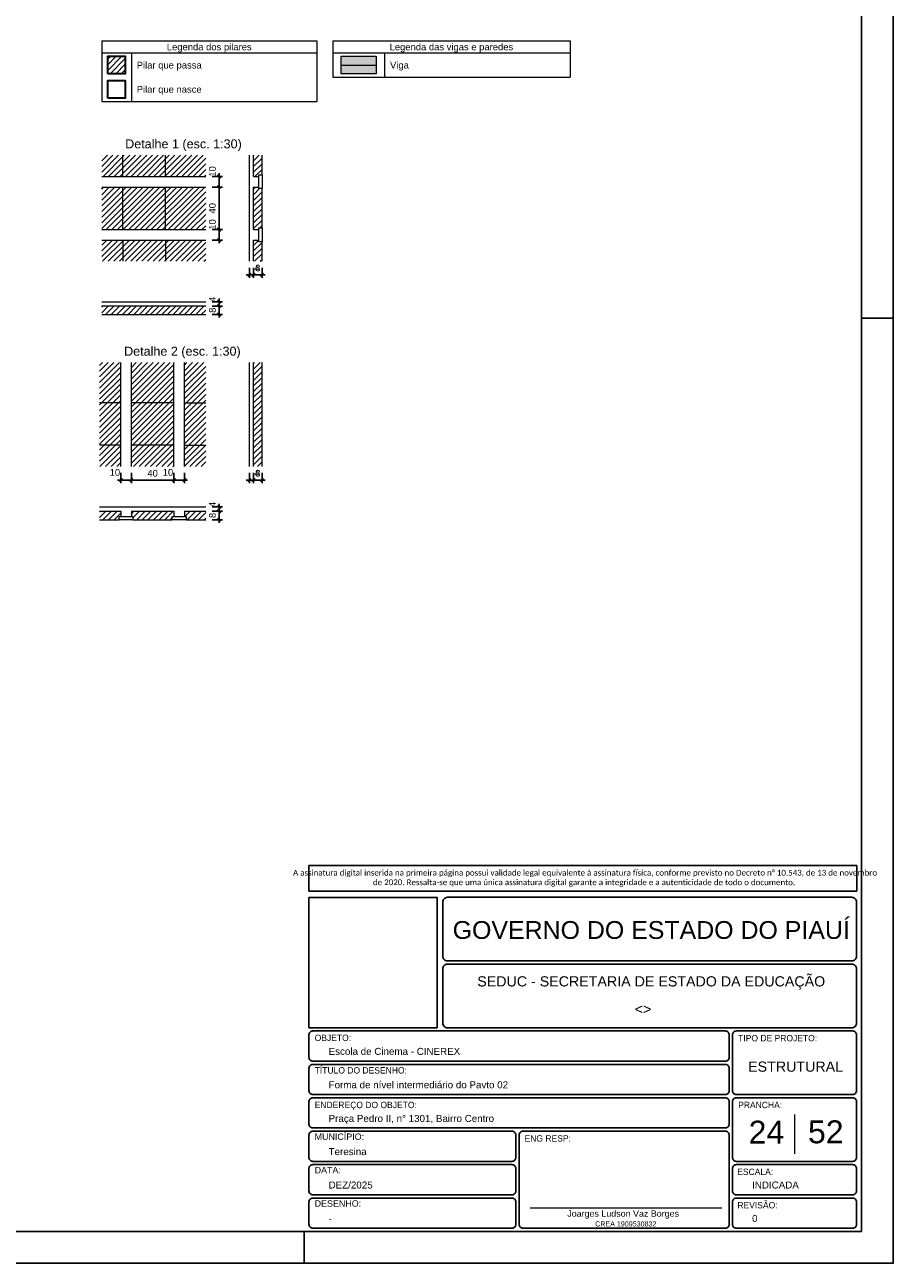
# Model space of a CAD drawing. Header units: millimetres. Extents: x 0 to 119, y 0 to 84.
# Tile 11 of 14: x 92 to 119, y 0 to 39. Entities that reach past the tile are written whole.
import ezdxf

# ---------------------------------------------------------------- set-up
doc = ezdxf.new("R2010")
doc.units = ezdxf.units.MM
doc.header["$MEASUREMENT"] = 0
doc.linetypes.add('NULL', pattern=[0])
doc.layers.get('0').update_dxf_attribs({"lineweight": 18})
for name, color, linetype, lineweight in [('FO-Cotas', 5, 'Continuous', 5), ('FO-Eixos', 5, 'Continuous', 5), ('FO-Hachura pilar que passa', 19, 'Continuous', 5), ('FO-Hachura viga', 43, 'Continuous', 5), ('FO-Hachuras das lajes', 1, 'Continuous', 20), ('FO-Pilares', 4, 'Continuous', 30), ('FO-Textos das lajes', 3, 'Continuous', 20), ('FO-Textos das vigas', 7, 'Continuous', 5), ('FO-Títulos', 1, 'Continuous', 20), ('FO-Vigas', 1, 'Continuous', 20), ('Nível 1', 7, 'Continuous', 0), ('Textos', 7, 'Continuous', 9)]:
    doc.layers.add(name, color=color, linetype=linetype, lineweight=lineweight)
for name, color, linetype in [('Pena 01', 1, 'Continuous'), ('SEDUC_MARF', 1, 'Continuous'), ('SEDUC_MARGG', 7, 'Continuous'), ('SEDUC_TXT01', 1, 'Continuous'), ('SEDUC_TXT02', 2, 'Continuous'), ('SEDUC_TXT05', 5, 'Continuous')]:
    doc.layers.add(name, color=color, linetype=linetype)
doc.styles.add('Arial', font='txt')
doc.styles.add('Calibri', font='txt')
doc.styles.add('TwCenMT', font='txt')
doc.dimstyles.new('UM_30.000000', dxfattribs={"dimtxt": 0.18, "dimasz": 0.1, "dimexe": 0.1, "dimexo": 0.2, "dimgap": 0, "dimtad": 1, "dimtih": 1, "dimtoh": 1, "dimdec": 1, "dimlfac": 30, "dimzin": 0, "dimdsep": 46, "dimtxsty": 'Standard', "dimcen": 0.09, "dimdle": 0.1, "dimadec": 1, "dimazin": 2, "dimtfac": 1, "dimtdec": 4, "dimtofl": 0, "dimtmove": 0, "dimatfit": 3, "dimfxl": 1, "dimtolj": 1, "dimarcsym": 0})

# ---------------------------------------------------------------- blocks, each defined once
blk = doc.blocks.new('_Oblique')
at = {"color": 0, "linetype": 'ByBlock', "lineweight": -2}
blk.add_line((-0.5, -0.5), (0.5, 0.5), dxfattribs=at)
blk = doc.blocks.new('*D25')
at = {"layer": 'Defpoints', "color": 0}
for p in [(97.306, 34.154), (97.73, 34.154), (97.306, 33.821)]:
    blk.add_point(p, dxfattribs=at)
at = {"layer": 'FO-Cotas', "color": 0, "linetype": 'Continuous', "lineweight": -2}
for p, q in [((97.73, 33.721), (97.73, 34.254)), ((97.506, 34.154), (97.83, 34.154)), ((97.506, 33.821), (97.83, 33.821))]:
    blk.add_line(p, q, dxfattribs=at)
at = {"layer": 'FO-Cotas', "color": 0, "lineweight": -2, "xscale": 0.1, "yscale": 0.1, "zscale": 0.1}
for p, rotation in [((97.73, 34.154), 90), ((97.73, 33.821), 270)]:
    blk.add_blockref('_Oblique', p, dxfattribs=dict(at, rotation=rotation))
at = {"layer": 'FO-Cotas', "color": 7, "insert": (97.518, 34.311), "char_height": 0.2118, "attachment_point": 5, "rotation": 90, "style": 'Arial'}
blk.add_mtext('\\A1;10', dxfattribs=at)
blk = doc.blocks.new('*D26')
at = {"layer": 'Defpoints', "color": 0}
for p in [(97.306, 33.821), (97.73, 33.821), (97.306, 32.487)]:
    blk.add_point(p, dxfattribs=at)
at = {"layer": 'FO-Cotas', "color": 0, "linetype": 'Continuous', "lineweight": -2}
for p, q in [((97.73, 32.387), (97.73, 33.921)), ((97.506, 33.821), (97.83, 33.821)), ((97.506, 32.487), (97.83, 32.487))]:
    blk.add_line(p, q, dxfattribs=at)
at = {"layer": 'FO-Cotas', "color": 0, "lineweight": -2, "xscale": 0.1, "yscale": 0.1, "zscale": 0.1}
for p, rotation in [((97.73, 33.821), 90), ((97.73, 32.487), 270)]:
    blk.add_blockref('_Oblique', p, dxfattribs=dict(at, rotation=rotation))
at = {"layer": 'FO-Cotas', "color": 7, "insert": (97.518, 33.154), "char_height": 0.2118, "attachment_point": 5, "rotation": 90, "style": 'Arial'}
blk.add_mtext('\\A1;40', dxfattribs=at)
blk = doc.blocks.new('*D27')
at = {"layer": 'Defpoints', "color": 0}
for p in [(97.306, 32.487), (97.73, 32.487), (97.306, 32.154)]:
    blk.add_point(p, dxfattribs=at)
at = {"layer": 'FO-Cotas', "color": 0, "linetype": 'Continuous', "lineweight": -2}
for p, q in [((97.506, 32.487), (97.83, 32.487)), ((97.73, 32.054), (97.73, 32.587)), ((97.506, 32.154), (97.83, 32.154))]:
    blk.add_line(p, q, dxfattribs=at)
at = {"layer": 'FO-Cotas', "color": 0, "lineweight": -2, "xscale": 0.1, "yscale": 0.1, "zscale": 0.1}
for p, rotation in [((97.73, 32.487), 90), ((97.73, 32.154), 270)]:
    blk.add_blockref('_Oblique', p, dxfattribs=dict(at, rotation=rotation))
at = {"layer": 'FO-Cotas', "color": 7, "insert": (97.518, 32.645), "char_height": 0.2118, "attachment_point": 5, "rotation": 90, "style": 'Arial'}
blk.add_mtext('\\A1;10', dxfattribs=at)
blk = doc.blocks.new('*D28')
at = {"layer": 'Defpoints', "color": 0}
for p in [(98.677, 31.487), (98.81, 31.487), (98.81, 31.064)]:
    blk.add_point(p, dxfattribs=at)
at = {"layer": 'FO-Cotas', "color": 0, "linetype": 'Continuous', "lineweight": -2}
for p, q in [((98.677, 31.287), (98.677, 30.964)), ((98.81, 31.287), (98.81, 30.964)), ((98.577, 31.064), (98.91, 31.064))]:
    blk.add_line(p, q, dxfattribs=at)
at = {"layer": 'FO-Cotas', "color": 0, "lineweight": -2, "xscale": 0.1, "yscale": 0.1, "zscale": 0.1, "rotation": 180}
blk.add_blockref('_Oblique', (98.677, 31.064), dxfattribs=at)
at = {"layer": 'FO-Cotas', "color": 0, "lineweight": -2, "xscale": 0.1, "yscale": 0.1, "zscale": 0.1}
blk.add_blockref('_Oblique', (98.81, 31.064), dxfattribs=at)
at = {"layer": 'FO-Cotas', "color": 7, "insert": (98.915, 31.276), "char_height": 0.2118, "attachment_point": 5, "rotation": 0.0057, "style": 'Arial'}
blk.add_mtext('\\A1;4', dxfattribs=at)
blk = doc.blocks.new('*D29')
at = {"layer": 'Defpoints', "color": 0}
for p in [(98.81, 31.487), (99.077, 31.487), (99.077, 31.064)]:
    blk.add_point(p, dxfattribs=at)
at = {"layer": 'FO-Cotas', "color": 0, "linetype": 'Continuous', "lineweight": -2}
for p, q in [((98.81, 31.287), (98.81, 30.964)), ((99.077, 31.287), (99.077, 30.964)), ((98.71, 31.064), (99.177, 31.064))]:
    blk.add_line(p, q, dxfattribs=at)
at = {"layer": 'FO-Cotas', "color": 0, "lineweight": -2, "xscale": 0.1, "yscale": 0.1, "zscale": 0.1, "rotation": 180}
blk.add_blockref('_Oblique', (98.81, 31.064), dxfattribs=at)
at = {"layer": 'FO-Cotas', "color": 0, "lineweight": -2, "xscale": 0.1, "yscale": 0.1, "zscale": 0.1}
blk.add_blockref('_Oblique', (99.077, 31.064), dxfattribs=at)
at = {"layer": 'FO-Cotas', "color": 7, "insert": (98.944, 31.276), "char_height": 0.2118, "attachment_point": 5, "rotation": 0.0057, "style": 'Arial'}
blk.add_mtext('\\A1;8', dxfattribs=at)
blk = doc.blocks.new('*D30')
at = {"layer": 'Defpoints', "color": 0}
for p in [(97.306, 30.217), (97.306, 30.083), (97.73, 30.083)]:
    blk.add_point(p, dxfattribs=at)
at = {"layer": 'FO-Cotas', "color": 0, "linetype": 'Continuous', "lineweight": -2}
for p, q in [((97.506, 30.217), (97.83, 30.217)), ((97.506, 30.083), (97.83, 30.083)), ((97.73, 30.317), (97.73, 29.983))]:
    blk.add_line(p, q, dxfattribs=at)
at = {"layer": 'FO-Cotas', "color": 0, "lineweight": -2, "xscale": 0.1, "yscale": 0.1, "zscale": 0.1}
for p, rotation in [((97.73, 30.217), 90), ((97.73, 30.083), 270)]:
    blk.add_blockref('_Oblique', p, dxfattribs=dict(at, rotation=rotation))
at = {"layer": 'FO-Cotas', "color": 7, "insert": (97.518, 30.293), "char_height": 0.2118, "attachment_point": 5, "rotation": 90, "style": 'Arial'}
blk.add_mtext('\\A1;4', dxfattribs=at)
blk = doc.blocks.new('*D31')
at = {"layer": 'Defpoints', "color": 0}
for p in [(97.306, 30.083), (97.306, 29.817), (97.73, 29.817)]:
    blk.add_point(p, dxfattribs=at)
at = {"layer": 'FO-Cotas', "color": 0, "linetype": 'Continuous', "lineweight": -2}
for p, q in [((97.506, 30.083), (97.83, 30.083)), ((97.73, 30.183), (97.73, 29.717)), ((97.506, 29.817), (97.83, 29.817))]:
    blk.add_line(p, q, dxfattribs=at)
at = {"layer": 'FO-Cotas', "color": 0, "lineweight": -2, "xscale": 0.1, "yscale": 0.1, "zscale": 0.1}
for p, rotation in [((97.73, 30.083), 90), ((97.73, 29.817), 270)]:
    blk.add_blockref('_Oblique', p, dxfattribs=dict(at, rotation=rotation))
at = {"layer": 'FO-Cotas', "color": 7, "insert": (97.518, 29.95), "char_height": 0.2118, "attachment_point": 5, "rotation": 90, "style": 'Arial'}
blk.add_mtext('\\A1;8', dxfattribs=at)
blk = doc.blocks.new('*D32')
at = {"layer": 'Defpoints', "color": 0}
for p in [(94.639, 25.038), (94.973, 25.038), (94.639, 24.614)]:
    blk.add_point(p, dxfattribs=at)
at = {"layer": 'FO-Cotas', "color": 0, "linetype": 'Continuous', "lineweight": -2}
for p, q in [((95.073, 24.614), (94.539, 24.614)), ((94.639, 24.838), (94.639, 24.514)), ((94.973, 24.838), (94.973, 24.514))]:
    blk.add_line(p, q, dxfattribs=at)
at = {"layer": 'FO-Cotas', "color": 0, "lineweight": -2, "xscale": 0.1, "yscale": 0.1, "zscale": 0.1, "rotation": 180}
blk.add_blockref('_Oblique', (94.639, 24.614), dxfattribs=at)
at = {"layer": 'FO-Cotas', "color": 0, "lineweight": -2, "xscale": 0.1, "yscale": 0.1, "zscale": 0.1}
blk.add_blockref('_Oblique', (94.973, 24.614), dxfattribs=at)
at = {"layer": 'FO-Cotas', "color": 7, "insert": (94.454, 24.854), "char_height": 0.2118, "attachment_point": 5, "rotation": 0.0057, "style": 'Arial'}
blk.add_mtext('\\A1;10', dxfattribs=at)
blk = doc.blocks.new('*D33')
at = {"layer": 'Defpoints', "color": 0}
for p in [(94.973, 25.038), (96.306, 25.038), (94.973, 24.614)]:
    blk.add_point(p, dxfattribs=at)
at = {"layer": 'FO-Cotas', "color": 0, "linetype": 'Continuous', "lineweight": -2}
for p, q in [((96.406, 24.614), (94.873, 24.614)), ((94.973, 24.838), (94.973, 24.514)), ((96.306, 24.838), (96.306, 24.514))]:
    blk.add_line(p, q, dxfattribs=at)
at = {"layer": 'FO-Cotas', "color": 0, "lineweight": -2, "xscale": 0.1, "yscale": 0.1, "zscale": 0.1, "rotation": 180}
blk.add_blockref('_Oblique', (94.973, 24.614), dxfattribs=at)
at = {"layer": 'FO-Cotas', "color": 0, "lineweight": -2, "xscale": 0.1, "yscale": 0.1, "zscale": 0.1}
blk.add_blockref('_Oblique', (96.306, 24.614), dxfattribs=at)
at = {"layer": 'FO-Cotas', "color": 7, "insert": (95.639, 24.826), "char_height": 0.2118, "attachment_point": 5, "rotation": 0.0057, "style": 'Arial'}
blk.add_mtext('\\A1;40', dxfattribs=at)
blk = doc.blocks.new('*D34')
at = {"layer": 'Defpoints', "color": 0}
for p in [(96.306, 25.038), (96.639, 25.038), (96.306, 24.614)]:
    blk.add_point(p, dxfattribs=at)
at = {"layer": 'FO-Cotas', "color": 0, "linetype": 'Continuous', "lineweight": -2}
for p, q in [((96.739, 24.614), (96.206, 24.614)), ((96.306, 24.838), (96.306, 24.514)), ((96.639, 24.838), (96.639, 24.514))]:
    blk.add_line(p, q, dxfattribs=at)
at = {"layer": 'FO-Cotas', "color": 0, "lineweight": -2, "xscale": 0.1, "yscale": 0.1, "zscale": 0.1, "rotation": 180}
blk.add_blockref('_Oblique', (96.306, 24.614), dxfattribs=at)
at = {"layer": 'FO-Cotas', "color": 0, "lineweight": -2, "xscale": 0.1, "yscale": 0.1, "zscale": 0.1}
blk.add_blockref('_Oblique', (96.639, 24.614), dxfattribs=at)
at = {"layer": 'FO-Cotas', "color": 7, "insert": (96.121, 24.854), "char_height": 0.2118, "attachment_point": 5, "rotation": 0.0057, "style": 'Arial'}
blk.add_mtext('\\A1;10', dxfattribs=at)
blk = doc.blocks.new('*D35')
at = {"layer": 'Defpoints', "color": 0}
for p in [(98.677, 25.038), (98.81, 25.038), (98.81, 24.614)]:
    blk.add_point(p, dxfattribs=at)
at = {"layer": 'FO-Cotas', "color": 0, "linetype": 'Continuous', "lineweight": -2}
for p, q in [((98.577, 24.614), (98.91, 24.614)), ((98.677, 24.838), (98.677, 24.514)), ((98.81, 24.838), (98.81, 24.514))]:
    blk.add_line(p, q, dxfattribs=at)
at = {"layer": 'FO-Cotas', "color": 0, "lineweight": -2, "xscale": 0.1, "yscale": 0.1, "zscale": 0.1, "rotation": 180}
blk.add_blockref('_Oblique', (98.677, 24.614), dxfattribs=at)
at = {"layer": 'FO-Cotas', "color": 0, "lineweight": -2, "xscale": 0.1, "yscale": 0.1, "zscale": 0.1}
blk.add_blockref('_Oblique', (98.81, 24.614), dxfattribs=at)
at = {"layer": 'FO-Cotas', "color": 7, "insert": (98.915, 24.826), "char_height": 0.2118, "attachment_point": 5, "rotation": 0.0057, "style": 'Arial'}
blk.add_mtext('\\A1;4', dxfattribs=at)
blk = doc.blocks.new('*D36')
at = {"layer": 'Defpoints', "color": 0}
for p in [(98.81, 25.038), (99.077, 25.038), (99.077, 24.614)]:
    blk.add_point(p, dxfattribs=at)
at = {"layer": 'FO-Cotas', "color": 0, "linetype": 'Continuous', "lineweight": -2}
for p, q in [((98.71, 24.614), (99.177, 24.614)), ((98.81, 24.838), (98.81, 24.514)), ((99.077, 24.838), (99.077, 24.514))]:
    blk.add_line(p, q, dxfattribs=at)
at = {"layer": 'FO-Cotas', "color": 0, "lineweight": -2, "xscale": 0.1, "yscale": 0.1, "zscale": 0.1, "rotation": 180}
blk.add_blockref('_Oblique', (98.81, 24.614), dxfattribs=at)
at = {"layer": 'FO-Cotas', "color": 0, "lineweight": -2, "xscale": 0.1, "yscale": 0.1, "zscale": 0.1}
blk.add_blockref('_Oblique', (99.077, 24.614), dxfattribs=at)
at = {"layer": 'FO-Cotas', "color": 7, "insert": (98.944, 24.826), "char_height": 0.2118, "attachment_point": 5, "rotation": 0.0057, "style": 'Arial'}
blk.add_mtext('\\A1;8', dxfattribs=at)
blk = doc.blocks.new('*D37')
at = {"layer": 'Defpoints', "color": 0}
for p in [(97.306, 23.767), (97.306, 23.634), (97.73, 23.634)]:
    blk.add_point(p, dxfattribs=at)
at = {"layer": 'FO-Cotas', "color": 0, "linetype": 'Continuous', "lineweight": -2}
for p, q in [((97.506, 23.767), (97.83, 23.767)), ((97.73, 23.867), (97.73, 23.534)), ((97.506, 23.634), (97.83, 23.634))]:
    blk.add_line(p, q, dxfattribs=at)
at = {"layer": 'FO-Cotas', "color": 0, "lineweight": -2, "xscale": 0.1, "yscale": 0.1, "zscale": 0.1}
for p, rotation in [((97.73, 23.767), 90), ((97.73, 23.634), 270)]:
    blk.add_blockref('_Oblique', p, dxfattribs=dict(at, rotation=rotation))
at = {"layer": 'FO-Cotas', "color": 7, "insert": (97.518, 23.844), "char_height": 0.2118, "attachment_point": 5, "rotation": 90, "style": 'Arial'}
blk.add_mtext('\\A1;4', dxfattribs=at)
blk = doc.blocks.new('*D38')
at = {"layer": 'Defpoints', "color": 0}
for p in [(97.306, 23.634), (97.306, 23.367), (97.73, 23.367)]:
    blk.add_point(p, dxfattribs=at)
at = {"layer": 'FO-Cotas', "color": 0, "linetype": 'Continuous', "lineweight": -2}
for p, q in [((97.506, 23.634), (97.83, 23.634)), ((97.506, 23.367), (97.83, 23.367)), ((97.73, 23.734), (97.73, 23.267))]:
    blk.add_line(p, q, dxfattribs=at)
at = {"layer": 'FO-Cotas', "color": 0, "lineweight": -2, "xscale": 0.1, "yscale": 0.1, "zscale": 0.1}
for p, rotation in [((97.73, 23.634), 90), ((97.73, 23.367), 270)]:
    blk.add_blockref('_Oblique', p, dxfattribs=dict(at, rotation=rotation))
at = {"layer": 'FO-Cotas', "color": 7, "insert": (97.518, 23.501), "char_height": 0.2118, "attachment_point": 5, "rotation": 90, "style": 'Arial'}
blk.add_mtext('\\A1;8', dxfattribs=at)

msp = doc.modelspace()

# ---------------------------------------------------------------- hatches: boundary and pattern name
at = {"layer": 'FO-Hachura pilar que passa', "linetype": 'Continuous'}
h = msp.add_hatch(dxfattribs=at)
h.set_pattern_fill('ANSI31', color=19, style=0)
h.paths.add_polyline_path([(94.23, 37.3803), (94.23, 37.931), (94.7807, 37.931), (94.7807, 37.3803), (94.23, 37.3803)])
at = {"layer": 'FO-Hachura viga', "linetype": 'Continuous'}
msp.add_hatch(color=43, dxfattribs=at).paths.add_polyline_path([(101.5606, 37.3803), (101.5606, 37.931), (102.662, 37.931), (102.662, 37.3803), (101.5606, 37.3803)])
at = {"layer": 'FO-Hachuras das lajes', "linetype": 'Continuous'}
h = msp.add_hatch(dxfattribs=at)
h.set_pattern_fill('ANSI31', color=1, style=0)
h.paths.add_polyline_path([(94.0394, 34.1542), (94.0394, 34.8208), (97.3061, 34.8208), (97.3061, 34.1542), (94.0394, 34.1542)])
h = msp.add_hatch(dxfattribs=at)
h.set_pattern_fill('ANSI31', color=1, style=0)
h.paths.add_polyline_path([(98.8102, 34.1542), (98.8102, 34.8208), (99.0769, 34.8208), (99.0769, 34.2042), (98.9769, 34.2042), (98.9769, 34.1542), (98.8102, 34.1542)])
h = msp.add_hatch(dxfattribs=at)
h.set_pattern_fill('ANSI31', color=1, style=0)
h.paths.add_polyline_path([(94.0394, 33.8208), (97.3061, 33.8208), (97.3061, 32.4875), (94.0394, 32.4875), (94.0394, 33.8208)])
h = msp.add_hatch(dxfattribs=at)
h.set_pattern_fill('ANSI31', color=1, style=0)
h.paths.add_polyline_path([(98.8102, 32.4875), (98.8102, 33.8208), (98.9769, 33.8208), (98.9769, 33.7708), (99.0769, 33.7708), (99.0769, 32.5375), (98.9769, 32.5375), (98.9769, 32.4875), (98.8102, 32.4875)])
h = msp.add_hatch(dxfattribs=at)
h.set_pattern_fill('ANSI31', color=1, style=0)
h.paths.add_polyline_path([(94.0394, 32.1542), (97.3061, 32.1542), (97.3061, 31.4875), (94.0394, 31.4875), (94.0394, 32.1542)])
h = msp.add_hatch(dxfattribs=at)
h.set_pattern_fill('ANSI31', color=1, style=0)
h.paths.add_polyline_path([(98.8102, 31.4875), (98.8102, 32.1542), (98.9769, 32.1542), (98.9769, 32.1042), (99.0769, 32.1042), (99.0769, 31.4875), (98.8102, 31.4875)])
h = msp.add_hatch(dxfattribs=at)
h.set_pattern_fill('ANSI31', color=1, style=0)
h.paths.add_polyline_path([(94.0394, 30.0834), (97.3061, 30.0834), (97.3061, 29.8167), (94.0394, 29.8167), (94.0394, 30.0834)])
h = msp.add_hatch(dxfattribs=at)
h.set_pattern_fill('ANSI31', color=1, style=0)
h.paths.add_polyline_path([(94.6394, 25.038), (93.9728, 25.038), (93.9728, 28.3047), (94.6394, 28.3047), (94.6394, 25.038)])
h = msp.add_hatch(dxfattribs=at)
h.set_pattern_fill('ANSI31', color=1, style=0)
h.paths.add_polyline_path([(94.9728, 25.038), (94.9728, 28.3047), (96.3061, 28.3047), (96.3061, 25.038), (94.9728, 25.038)])
h = msp.add_hatch(dxfattribs=at)
h.set_pattern_fill('ANSI31', color=1, style=0)
h.paths.add_polyline_path([(96.6394, 25.038), (96.6394, 28.3047), (97.3061, 28.3047), (97.3061, 25.038), (96.6394, 25.038)])
h = msp.add_hatch(dxfattribs=at)
h.set_pattern_fill('ANSI31', color=1, style=0)
h.paths.add_polyline_path([(98.8102, 25.038), (98.8102, 28.3047), (99.0769, 28.3047), (99.0769, 25.038), (98.8102, 25.038)])
h = msp.add_hatch(dxfattribs=at)
h.set_pattern_fill('ANSI31', color=1, style=0)
h.paths.add_polyline_path([(93.9728, 23.6339), (94.6394, 23.6339), (94.6394, 23.4672), (94.5894, 23.4672), (94.5894, 23.3672), (93.9728, 23.3672), (93.9728, 23.6339)])
h = msp.add_hatch(dxfattribs=at)
h.set_pattern_fill('ANSI31', color=1, style=0)
h.paths.add_polyline_path([(94.9728, 23.6339), (96.3061, 23.6339), (96.3061, 23.4672), (96.2561, 23.4672), (96.2561, 23.3672), (95.0228, 23.3672), (95.0228, 23.4672), (94.9728, 23.4672), (94.9728, 23.6339)])
h = msp.add_hatch(dxfattribs=at)
h.set_pattern_fill('ANSI31', color=1, style=0)
h.paths.add_polyline_path([(96.6394, 23.6339), (97.3061, 23.6339), (97.3061, 23.3672), (96.6894, 23.3672), (96.6894, 23.4672), (96.6394, 23.4672), (96.6394, 23.6339)])

# ---------------------------------------------------------------- linework, layer by layer
msp.add_line((107.4964, 1.7423), (113.5173, 1.7423))
at = {"layer": 'FO-Eixos'}
msp.add_line((101.5606, 37.6557), (102.662, 37.6557), dxfattribs=at)
at = {"layer": 'FO-Eixos', "linetype": 'Continuous'}
for p, q in [((94.7061, 34.1542), (94.7061, 34.8208)), ((96.0394, 34.1542), (96.0394, 34.8208)), ((94.7061, 34.1542), (95.0061, 34.1542)), ((96.3394, 34.1542), (96.6394, 34.1542)), ((94.7061, 32.4875), (94.7061, 33.8208)), ((94.7061, 33.8208), (95.0061, 33.8208)), ((96.0394, 32.4875), (96.0394, 33.8208)), ((96.3394, 33.8208), (96.6394, 33.8208)), ((94.7061, 32.4875), (95.0061, 32.4875)), ((96.3394, 32.4875), (96.6394, 32.4875)), ((94.7061, 32.1542), (94.7061, 31.4875)), ((94.7061, 32.1542), (95.0061, 32.1542)), ((96.0394, 32.1542), (96.0394, 31.4875)), ((96.3394, 32.1542), (96.6394, 32.1542)), ((94.6394, 27.338), (94.6394, 27.638)), ((94.9728, 27.338), (94.9728, 27.638)), ((96.3061, 27.338), (96.3061, 27.638)), ((96.6394, 27.338), (96.6394, 27.638)), ((94.6394, 27.038), (93.9728, 27.038)), ((96.3061, 27.038), (94.9728, 27.038)), ((96.6394, 27.038), (97.3061, 27.038)), ((94.6394, 25.7047), (93.9728, 25.7047)), ((94.6394, 25.7047), (94.6394, 26.0047)), ((94.9728, 25.7047), (94.9728, 26.0047)), ((96.3061, 25.7047), (94.9728, 25.7047)), ((96.3061, 25.7047), (96.3061, 26.0047)), ((96.6394, 25.7047), (96.6394, 26.0047)), ((96.6394, 25.7047), (97.3061, 25.7047))]:
    msp.add_line(p, q, dxfattribs=at)
at = {"layer": 'FO-Hachuras das lajes', "linetype": 'Continuous'}
for p, q in [((99.0769, 34.2042), (99.0769, 34.8208)), ((99.0769, 32.5375), (99.0769, 33.7708)), ((99.0769, 31.4875), (99.0769, 32.1042)), ((94.0394, 29.8167), (97.3061, 29.8167)), ((99.0769, 25.038), (99.0769, 28.3047)), ((93.9728, 23.3672), (94.5894, 23.3672)), ((95.0228, 23.3672), (96.2561, 23.3672)), ((96.6894, 23.3672), (97.3061, 23.3672))]:
    msp.add_line(p, q, dxfattribs=at)
at = {"layer": 'FO-Pilares'}
for points in [[(94.23, 37.3803), (94.23, 37.931), (94.7807, 37.931), (94.7807, 37.3803), (94.23, 37.3803)], [(94.23, 36.6179), (94.23, 37.1685), (94.7807, 37.1685), (94.7807, 36.6179), (94.23, 36.6179)]]:
    msp.add_lwpolyline(points, close=True, dxfattribs=at)
at = {"layer": 'FO-Textos das lajes', "linetype": 'Continuous'}
for p, q in [((98.6769, 31.4875), (98.6769, 34.8208)), ((98.8102, 34.1542), (98.8102, 34.8208)), ((94.0394, 34.1542), (94.7061, 34.1542)), ((95.0061, 34.1542), (96.3394, 34.1542)), ((96.6394, 34.1542), (97.3061, 34.1542)), ((98.8102, 34.1542), (98.9769, 34.1542)), ((94.0394, 33.8208), (94.7061, 33.8208)), ((95.0061, 33.8208), (96.3394, 33.8208)), ((96.6394, 33.8208), (97.3061, 33.8208)), ((98.8102, 32.4875), (98.8102, 33.8208)), ((98.8102, 33.8208), (98.9769, 33.8208)), ((94.0394, 32.4875), (94.7061, 32.4875)), ((95.0061, 32.4875), (96.3394, 32.4875)), ((96.6394, 32.4875), (97.3061, 32.4875)), ((98.8102, 32.4875), (98.9769, 32.4875)), ((94.0394, 32.1542), (94.7061, 32.1542)), ((95.0061, 32.1542), (96.3394, 32.1542)), ((96.6394, 32.1542), (97.3061, 32.1542)), ((98.8102, 31.4875), (98.8102, 32.1542)), ((98.8102, 32.1542), (98.9769, 32.1542)), ((94.0394, 30.2167), (97.3061, 30.2167)), ((94.0394, 30.0834), (97.3061, 30.0834)), ((94.6394, 27.638), (94.6394, 28.3047)), ((94.9728, 27.638), (94.9728, 28.3047)), ((96.3061, 27.638), (96.3061, 28.3047)), ((96.6394, 27.638), (96.6394, 28.3047)), ((98.6769, 25.038), (98.6769, 28.3047)), ((98.8102, 25.038), (98.8102, 28.3047)), ((94.6394, 26.0047), (94.6394, 27.338)), ((94.9728, 26.0047), (94.9728, 27.338)), ((96.3061, 26.0047), (96.3061, 27.338)), ((96.6394, 26.0047), (96.6394, 27.338)), ((94.6394, 25.038), (94.6394, 25.7047)), ((94.9728, 25.038), (94.9728, 25.7047)), ((96.3061, 25.038), (96.3061, 25.7047)), ((96.6394, 25.038), (96.6394, 25.7047)), ((93.9728, 23.7672), (97.3061, 23.7672)), ((93.9728, 23.6339), (94.6394, 23.6339)), ((94.6394, 23.6339), (94.6394, 23.4672)), ((94.9728, 23.6339), (96.3061, 23.6339)), ((94.9728, 23.6339), (94.9728, 23.4672)), ((96.3061, 23.6339), (96.3061, 23.4672)), ((96.6394, 23.6339), (97.3061, 23.6339)), ((96.6394, 23.6339), (96.6394, 23.4672))]:
    msp.add_line(p, q, dxfattribs=at)
for points in [[(99.0769, 33.7708), (98.9769, 33.7708), (98.9769, 34.2042), (99.0769, 34.2042), (99.0769, 33.7708)], [(99.0769, 32.1042), (98.9769, 32.1042), (98.9769, 32.5375), (99.0769, 32.5375), (99.0769, 32.1042)], [(94.5894, 23.3672), (94.5894, 23.4672), (95.0228, 23.4672), (95.0228, 23.3672), (94.5894, 23.3672)], [(96.2561, 23.3672), (96.2561, 23.4672), (96.6894, 23.4672), (96.6894, 23.3672), (96.2561, 23.3672)]]:
    msp.add_lwpolyline(points, close=True, dxfattribs=at)
at = {"layer": 'FO-Textos das vigas'}
for p, q in [((94.0394, 38.4214), (100.7958, 38.4214)), ((94.0394, 38.4214), (94.0394, 36.5152)), ((100.7958, 38.4214), (100.7958, 36.5152)), ((101.2958, 38.4214), (108.7512, 38.4214)), ((101.2958, 38.4214), (101.2958, 37.2777)), ((108.7512, 38.4214), (108.7512, 37.2777)), ((94.0394, 38.0402), (100.7958, 38.0402)), ((94.9713, 38.0402), (94.9713, 36.5152)), ((101.2958, 38.0402), (108.7512, 38.0402)), ((102.9267, 38.0402), (102.9267, 37.2777)), ((101.2958, 37.2777), (108.7512, 37.2777)), ((94.0394, 36.5152), (100.7958, 36.5152))]:
    msp.add_line(p, q, dxfattribs=at)
at = {"layer": 'FO-Vigas'}
msp.add_lwpolyline([(101.5606, 37.3803), (101.5606, 37.931), (102.662, 37.931), (102.662, 37.3803), (101.5606, 37.3803)], close=True, dxfattribs=at)
at = {"layer": 'Nível 1'}
msp.add_line((115.8, 4.6717), (115.8, 3.4409), dxfattribs=at)
at = {"layer": 'Pena 01'}
for p, q in [((100.55, 12.4952), (117.7575, 12.4952)), ((100.55, 12.4952), (100.55, 11.6972)), ((117.7575, 12.4952), (117.7575, 11.6972)), ((100.55, 11.6972), (117.7575, 11.6972))]:
    msp.add_line(p, q, dxfattribs=at)
at = {"layer": 'SEDUC_MARF'}
for p, q in [((117.9, 29.7), (118.9, 29.7)), ((100.4015, 1), (100.4015, 0))]:
    msp.add_line(p, q, dxfattribs=at)
for points in [[(118.9, 84.1), (0, 84.1), (0, 0), (118.9, 0)], [(100.55, 11.4972), (104.5747, 11.4972), (104.5747, 7.4), (100.55, 7.4)]]:
    msp.add_lwpolyline(points, close=True, dxfattribs=at)
for points in [[(104.9, 9.5), (117.6, 9.5, 0.4142136), (117.75, 9.65), (117.75, 9.65), (117.75, 11.35, 0.4142136), (117.6, 11.5), (117.6, 11.5), (104.9, 11.5, 0.4142136), (104.75, 11.35), (104.75, 11.35), (104.75, 9.65, 0.4142136), (104.9, 9.5), (104.9, 9.5)], [(104.9, 7.4), (117.6, 7.4, 0.4142136), (117.75, 7.55), (117.75, 7.55), (117.75, 9.25, 0.4142136), (117.6, 9.4), (117.6, 9.4), (104.9, 9.4, 0.4142136), (104.75, 9.25), (104.75, 9.25), (104.75, 7.55, 0.4142136), (104.9, 7.4), (104.9, 7.4)], [(100.675, 7.3), (113.625, 7.3, -0.4142136), (113.75, 7.175), (113.75, 7.175), (113.75, 6.475, -0.4142136), (113.625, 6.35), (113.625, 6.35), (100.675, 6.35, -0.4142136), (100.55, 6.475), (100.55, 6.475), (100.55, 7.175, -0.4142136), (100.675, 7.3), (100.675, 7.3)], [(113.975, 5.3), (117.625, 5.3, 0.4142136), (117.75, 5.425), (117.75, 5.425), (117.75, 7.175, 0.4142136), (117.625, 7.3), (117.625, 7.3), (113.975, 7.3, 0.4142136), (113.85, 7.175), (113.85, 7.175), (113.85, 5.425, 0.4142136), (113.975, 5.3), (113.975, 5.3)], [(100.675, 6.25), (113.625, 6.25, -0.4142136), (113.75, 6.125), (113.75, 6.125), (113.75, 5.425, -0.4142136), (113.625, 5.3), (113.625, 5.3), (100.675, 5.3, -0.4142136), (100.55, 5.425), (100.55, 5.425), (100.55, 6.125, -0.4142136), (100.675, 6.25), (100.675, 6.25)], [(100.675, 5.2), (113.625, 5.2, -0.4142136), (113.75, 5.075), (113.75, 5.075), (113.75, 4.375, -0.4142136), (113.625, 4.25), (113.625, 4.25), (100.675, 4.25, -0.4142136), (100.55, 4.375), (100.55, 4.375), (100.55, 5.075, -0.4142136), (100.675, 5.2), (100.675, 5.2)], [(113.975, 3.2), (117.625, 3.2, 0.4142136), (117.75, 3.325), (117.75, 3.325), (117.75, 5.075, 0.4142136), (117.625, 5.2), (117.625, 5.2), (113.975, 5.2, 0.4142136), (113.85, 5.075), (113.85, 5.075), (113.85, 3.325, 0.4142136), (113.975, 3.2), (113.975, 3.2)], [(100.675, 4.15), (106.925, 4.15, -0.4142136), (107.05, 4.025), (107.05, 4.025), (107.05, 3.325, -0.4142136), (106.925, 3.2), (106.925, 3.2), (100.675, 3.2, -0.4142136), (100.55, 3.325), (100.55, 3.325), (100.55, 4.025, -0.4142136), (100.675, 4.15), (100.675, 4.15)], [(107.275, 4.15), (113.625, 4.15, -0.4142136), (113.75, 4.025), (113.75, 4.025), (113.75, 1.225, -0.4142136), (113.625, 1.1), (113.625, 1.1), (107.275, 1.1, -0.4142136), (107.15, 1.225), (107.15, 1.225), (107.15, 4.025, -0.4142136), (107.275, 4.15), (107.275, 4.15)], [(100.675, 3.1), (106.925, 3.1, -0.4142136), (107.05, 2.975), (107.05, 2.975), (107.05, 2.275, -0.4142136), (106.925, 2.15), (106.925, 2.15), (100.675, 2.15, -0.4142136), (100.55, 2.275), (100.55, 2.275), (100.55, 2.975, -0.4142136), (100.675, 3.1), (100.675, 3.1)], [(113.975, 3.1), (117.625, 3.1, -0.4142136), (117.75, 2.975), (117.75, 2.975), (117.75, 2.275, -0.4142136), (117.625, 2.15), (117.625, 2.15), (113.975, 2.15, -0.4142136), (113.85, 2.275), (113.85, 2.275), (113.85, 2.975, -0.4142136), (113.975, 3.1), (113.975, 3.1)], [(100.675, 2.05), (106.925, 2.05, -0.4142136), (107.05, 1.925), (107.05, 1.925), (107.05, 1.225, -0.4142136), (106.925, 1.1), (106.925, 1.1), (100.675, 1.1, -0.4142136), (100.55, 1.225), (100.55, 1.225), (100.55, 1.925, -0.4142136), (100.675, 2.05), (100.675, 2.05)], [(113.975, 2.05), (117.625, 2.05, -0.4142136), (117.75, 1.925), (117.75, 1.925), (117.75, 1.225, -0.4142136), (117.625, 1.1), (117.625, 1.1), (113.975, 1.1, -0.4142136), (113.85, 1.225), (113.85, 1.225), (113.85, 1.925, -0.4142136), (113.975, 2.05), (113.975, 2.05)]]:
    msp.add_lwpolyline(points, format="xyb", dxfattribs=at)
at = {"layer": 'SEDUC_MARGG'}
msp.add_lwpolyline([(2.5, 1), (117.9, 1), (117.9, 83.1), (2.5, 83.1), (2.5, 1)], dxfattribs=at)

# ---------------------------------------------------------------- texts
at = {"layer": 'FO-Textos das vigas', "linetype": 'NULL', "char_height": 0.2118, "line_spacing_factor": 0.798, "style": 'Arial'}
for s, insert, width, attachment_point in [('Legenda dos pilares', (97.4174, 38.0551), 5.223965, 8), ('Legenda das vigas e paredes', (105.0234, 38.0551), 7.610234, 8), ('Pilar que passa', (95.1404, 37.4831), 3.997979, 7), ('Viga', (103.0964, 37.4831), 1.16085, 7), ('Pilar que nasce', (95.1404, 36.7211), 3.997979, 7)]:
    msp.add_mtext(s, dxfattribs=dict(at, insert=insert, width=width, attachment_point=attachment_point))
at = {"layer": 'FO-Títulos', "linetype": 'NULL', "char_height": 0.2824, "width": 7.240518, "attachment_point": 8, "line_spacing_factor": 0.798, "style": 'Arial'}
for s, insert in [('Detalhe 1 (esc. 1:30)', (96.6084, 34.9531)), ('Detalhe 2 (esc. 1:30)', (96.5744, 28.4371))]:
    msp.add_mtext(s, dxfattribs=dict(at, insert=insert))
at = {"layer": 'Pena 01', "color": 3, "linetype": 'NULL', "insert": (109.1898, 12.0983), "char_height": 0.1803712, "width": 18.645941, "attachment_point": 5, "style": 'Calibri'}
msp.add_mtext(' A assinatura digital inserida na primeira página possui validade legal equivalente à assinatura física, conforme previsto no Decreto n%%d 10.543, de 13 de novembro de 2020. Ressalta-se que uma única assinatura digital garante a integridade e a autenticidade de todo o documento.', dxfattribs=at)
at = {"layer": 'SEDUC_TXT01', "linetype": 'NULL', "char_height": 0.2, "width": 17.8054, "attachment_point": 1}
for s, insert, style in [('OBJETO:', (100.7294, 7.1834), 'TwCenMT'), ('TIPO DE PROJETO:', (114.0294, 7.1739), 'TwCenMT'), ('TÍTULO DO DESENHO:', (100.7294, 6.1626), 'TwCenMT'), ('ENDEREÇO DO OBJETO:', (100.7294, 5.0739), 'TwCenMT'), ('PRANCHA:', (114.0294, 5.0739), 'TwCenMT'), ('MUNICÍPIO:', (100.7288, 4.0771), 'Arial'), ('ENG RESP:', (107.3208, 4.0239), 'TwCenMT'), ('DATA:', (100.7288, 3.0271), 'Arial'), ('ESCALA:', (114.0004, 2.9739), 'TwCenMT'), ('DESENHO:', (100.7288, 1.9771), 'Arial'), ('REVISÃO:', (114.0054, 1.9239), 'TwCenMT')]:
    msp.add_mtext(s, dxfattribs=dict(at, insert=insert, style=style))
at = {"layer": 'SEDUC_TXT02', "linetype": 'NULL', "attachment_point": 8, "line_spacing_factor": 0.9, "style": 'Arial'}
for s, insert, char_height, width in [('SEDUC - SECRETARIA DE ESTADO DA EDUCAÇÃO ', (111.3, 8.6), 0.32, 21.758945), ('Joarges Ludson Vaz Borges', (110.4173, 1.4), 0.2, 7.035547), ('CREA 1909530832', (110.5015, 1.1528), 0.16, 3.791777)]:
    msp.add_mtext(s, dxfattribs=dict(at, insert=insert, char_height=char_height, width=width))
at = {"layer": 'SEDUC_TXT05', "linetype": 'NULL', "insert": (111.3, 10.1848), "char_height": 0.56, "width": 24.876973, "attachment_point": 8, "line_spacing_factor": 0.9, "style": 'Arial'}
msp.add_mtext('GOVERNO DO ESTADO DO PIAUÍ', dxfattribs=at)
at = {"layer": 'Textos', "linetype": 'NULL', "line_spacing_factor": 0.9, "style": 'Arial'}
for s, insert, char_height, width, attachment_point in [('<>', (111.0425, 7.8271), 0.32, 1.067813, 8), ('Escola de Cinema - CINEREX', (101.1671, 6.545), 0.22, 8.109531, 7), ('ESTRUTURAL', (115.8344, 6.0142), 0.32, 5.907383, 8), ('Forma de nível intermediário do Pavto 02', (101.1671, 5.495), 0.22, 11.045664, 7), ('Praça Pedro II, n%%d 1301, Bairro Centro', (101.1671, 4.3724), 0.22, 10.164414, 7), ('24', (114.9181, 3.7594), 0.72, 2.264609, 8), ('52', (116.7818, 3.7594), 0.72, 2.264609, 8), ('Teresina', (101.1671, 3.395), 0.22, 2.374375, 7), ('DEZ/2025', (101.1671, 2.345), 0.22, 2.741465, 7), ('INDICADA', (114.4671, 2.345), 0.22, 2.906992, 7), ('0', (114.4671, 1.295), 0.22, 0.373691, 7), ('-', (101.1671, 1.295), 0.22, 0.239805, 7)]:
    msp.add_mtext(s, dxfattribs=dict(at, insert=insert, char_height=char_height, width=width, attachment_point=attachment_point))

# ---------------------------------------------------------------- dimensions: what is measured, and where the dimension line sits
at = {"layer": 'FO-Cotas', "linetype": 'Continuous'}
for base, p1, p2, angle, picture, middle, dimtype, turn in [((97.7297, 34.1542), (97.3061, 33.8208), (97.3061, 34.1542), 90, '*D25', (97.5179, 34.3114), 160, 90), ((97.7297, 33.8208), (97.3061, 32.4875), (97.3061, 33.8208), 90, '*D26', (97.5179, 33.1542), 160, 90), ((97.7297, 32.4875), (97.3061, 32.1542), (97.3061, 32.4875), 90, '*D27', (97.5179, 32.6448), 160, 90), ((97.7297, 30.0834), (97.3061, 30.2167), (97.3061, 30.0834), 90, '*D30', (97.5179, 30.2933), 160, 90), ((97.7297, 29.8167), (97.3061, 30.0834), (97.3061, 29.8167), 90, '*D31', (97.5179, 29.95), 160, 90), ((94.6394, 24.6144), (94.9728, 25.038), (94.6394, 25.038), 180, '*D32', (94.4541, 24.8542), 161, 0.00573), ((94.9728, 24.6144), (96.3061, 25.038), (94.9728, 25.038), 180, '*D33', (95.6394, 24.8262), 161, 0.00573), ((96.3061, 24.6144), (96.6394, 25.038), (96.3061, 25.038), 180, '*D34', (96.1208, 24.8542), 161, 0.00573), ((97.7297, 23.6339), (97.3061, 23.7672), (97.3061, 23.6339), 90, '*D37', (97.5179, 23.8439), 160, 90), ((97.7297, 23.3672), (97.3061, 23.6339), (97.3061, 23.3672), 90, '*D38', (97.5179, 23.5006), 160, 90)]:
    dim = msp.add_linear_dim(base=base, p1=p1, p2=p2, angle=angle, dimstyle='UM_30.000000', override={"dimtxt": 0.2118, "dimasz": 0.1, "dimexe": 0.1, "dimexo": 0.2, "dimtad": 1, "dimtih": 0, "dimtoh": 0, "dimdec": 1, "dimlfac": 30, "dimzin": 8, "dimtxsty": 'Arial', "dimblk": 'Oblique', "dimblk1": 'Oblique', "dimblk2": 'Oblique', "dimsah": 1, "dimdle": 0.1, "dimse1": 0, "dimse2": 0, "dimclrt": 7, "dimadec": 1, "dimazin": 3, "dimtmove": 2, "dimldrblk": 'Oblique'}, dxfattribs=at)
    dim.commit()
    dim.dimension.update_dxf_attribs({"geometry": picture, "text_midpoint": middle, "dimtype": dimtype, "text_rotation": turn})
for base, p1, p2, picture, middle in [((98.8102, 31.0639), (98.6769, 31.4875), (98.8102, 31.4875), '*D28', (98.9149, 31.2757)), ((99.0769, 31.0639), (98.8102, 31.4875), (99.0769, 31.4875), '*D29', (98.9436, 31.2757)), ((98.8102, 24.6144), (98.6769, 25.038), (98.8102, 25.038), '*D35', (98.9149, 24.8262)), ((99.0769, 24.6144), (98.8102, 25.038), (99.0769, 25.038), '*D36', (98.9436, 24.8262))]:
    dim = msp.add_linear_dim(base=base, p1=p1, p2=p2, dimstyle='UM_30.000000', override={"dimtxt": 0.2118, "dimasz": 0.1, "dimexe": 0.1, "dimexo": 0.2, "dimtad": 1, "dimtih": 0, "dimtoh": 0, "dimdec": 1, "dimlfac": 30, "dimzin": 8, "dimtxsty": 'Arial', "dimblk": 'Oblique', "dimblk1": 'Oblique', "dimblk2": 'Oblique', "dimsah": 1, "dimdle": 0.1, "dimse1": 0, "dimse2": 0, "dimclrt": 7, "dimadec": 1, "dimazin": 3, "dimtmove": 2, "dimldrblk": 'Oblique'}, dxfattribs=at)
    dim.commit()
    dim.dimension.update_dxf_attribs({"geometry": picture, "text_midpoint": middle, "dimtype": 160, "text_rotation": 0.00573})

doc.saveas('drawing.dxf')
